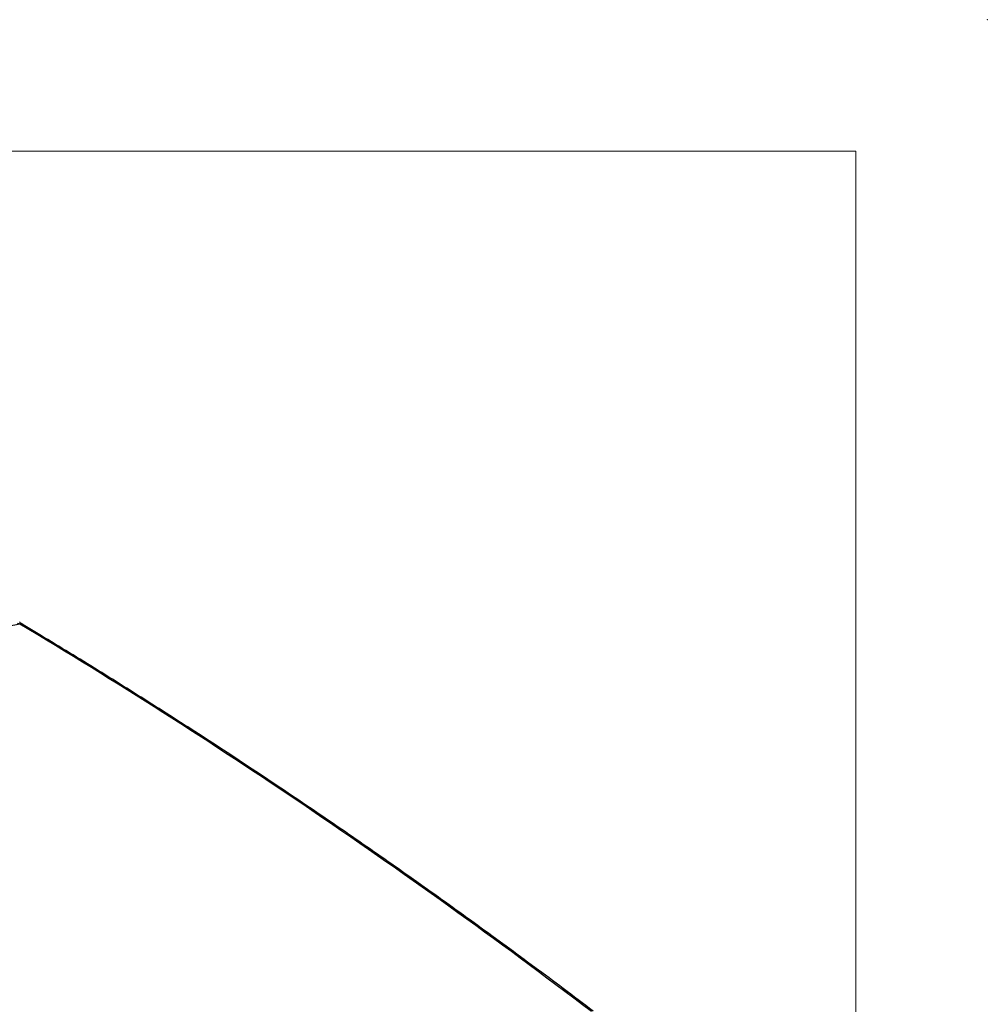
# Paper-space layout 'Sheet1' of a CAD drawing. Header units: millimetres. Extents: x -7 to 413, y -20 to 277.
# Tile 105 of 105: x 361 to 413, y 225 to 277. Entities that reach past the tile are written whole.
import ezdxf

# ---------------------------------------------------------------- set-up
doc = ezdxf.new("R2010")
doc.units = ezdxf.units.MM
doc.header["$PDSIZE"] = -1

psp = doc.layouts.new('Sheet1')

# ---------------------------------------------------------------- linework, layer by layer
at = {"color": 7, "linetype": 'Continuous', "lineweight": 18}
for q in [(-0.09, 269.949), (405.91, -13.051)]:
    psp.add_line((405.91, 269.949), q, dxfattribs=at)
at = {"color": 7, "linetype": 'Continuous', "lineweight": 25}
psp.add_line((361.456, 244.798), (359.718, 244.45), dxfattribs=at)
at = {"color": 8, "linetype": 'Continuous', "lineweight": 25}
psp.add_arc((361.514, 244.723), 0.0953, 63.8386, 127.484, dxfattribs=at)
at = {"color": 7, "linetype": 'Continuous', "lineweight": 25}
psp.add_ellipse((368.409, 13.366), major_axis=(-157.904, 248.172), ratio=0.546435, start_param=5.309074, end_param=5.455387, dxfattribs=at)
for points, knots in [([(361.456, 244.798), (361.452, 244.799), (361.427, 244.803), (361.384, 244.815), (361.348, 244.833), (361.33, 244.842)], [0, 0, 0, 0, 0.105688, 0.563289, 1, 1, 1, 1]), ([(361.556, 244.809), (361.555, 244.809), (361.546, 244.814), (361.519, 244.835), (361.482, 244.871), (361.46, 244.903), (361.45, 244.917)], [0, 0, 0, 0, 0.0408857, 0.3533316, 0.706897, 1, 1, 1, 1]), ([(391.957, 224.202), (391.425, 224.603), (389.883, 225.769), (387.326, 227.663), (384.287, 229.868), (381.244, 232.027), (378.198, 234.138), (375.151, 236.202), (372.101, 238.219), (369.051, 240.187), (366.001, 242.106), (363.503, 243.64), (362.021, 244.529), (361.556, 244.808)], [0, 0, 0, 0, 0.052716, 0.152877, 0.253037, 0.353197, 0.453357, 0.553516, 0.653675, 0.753834, 0.853993, 0.954153, 1, 1, 1, 1])]:
    psp.add_open_spline(points, degree=3, knots=knots, dxfattribs=at)
at = {"color": 7, "linetype": 'Continuous', "lineweight": 0}
psp.add_point((412.91, 276.949), dxfattribs=at)

doc.saveas('drawing.dxf')
